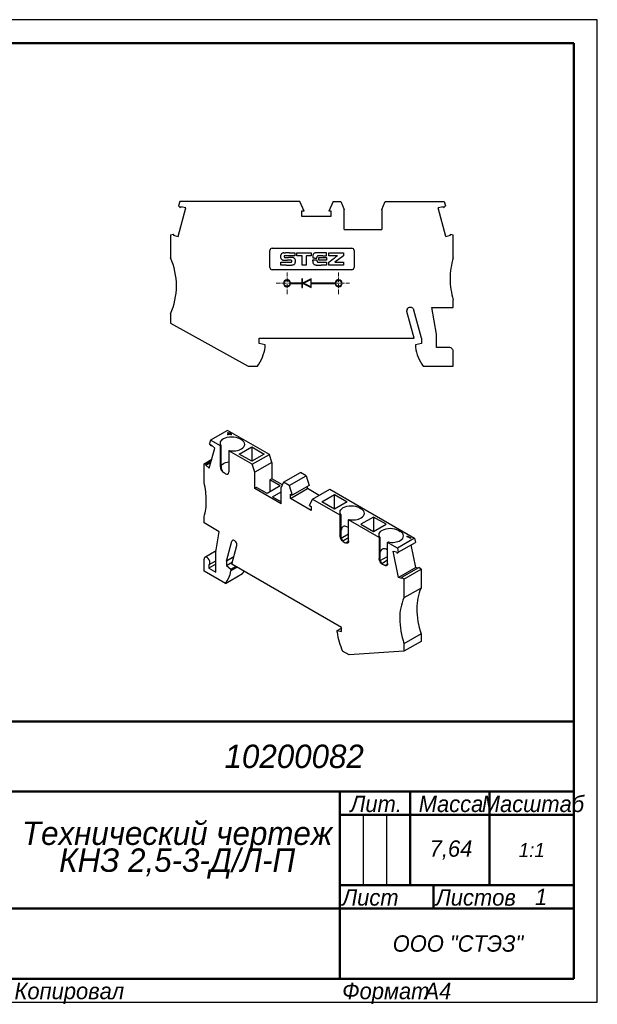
# Model space of a CAD drawing. Header units: millimetres. Extents: x 0 to 297, y 0 to 210.
# Tile 2 of 2: x 174 to 297, y 0 to 210. Entities that reach past the tile are written whole.
import ezdxf

# ---------------------------------------------------------------- set-up
doc = ezdxf.new("R2010")
doc.units = ezdxf.units.MM
doc.linetypes.add('CENTER_per1_scale0.025591', pattern=[1.3, 0.8125, -0.1625, 0.1625, -0.1625])

# ---------------------------------------------------------------- blocks, each defined once
blk = doc.blocks.new('_FR1Страница_1')
at = {"color": 7, "linetype": 'Continuous', "lineweight": 25}
for p, q in [((297, 210), (0, 210)), ((297, 0), (297, 210)), ((247, 40), (247, 25)), ((252, 40), (252, 25)), ((242, 20), (292, 20)), ((262, 20), (262, 20)), ((0, 0), (297, 0))]:
    blk.add_line(p, q, dxfattribs=at)
at = {"color": 7, "linetype": 'Continuous', "lineweight": 50}
for p, q in [((20, 205), (292, 205)), ((292, 205), (292, 5)), ((107, 60), (292, 60)), ((172, 45), (292, 45)), ((242, 45), (242, 5)), ((257, 45), (257, 25)), ((274, 45), (274, 25)), ((242, 40), (292, 40)), ((242, 25), (292, 25)), ((262, 25), (262, 20)), ((172, 20), (292, 20)), ((292, 5), (20, 5))]:
    blk.add_line(p, q, dxfattribs=at)
at = {"color": 7}
for s, insert, char_height, width, attachment_point in [('\\pl0.5;{\\fT-FLEX Type A|b0|i1;\\l\\C250;10200082 \\P}', (232, 52.5), 5, 122.5, 5), ('\\pl0.5;{\\fT-FLEX Type A|b0|i1;\\l\\C250;Масштаб\\P}', (283, 44.125), 3.5, 19.75, 2), ('\\pl0.5;{\\fT-FLEX Type A|b0|i1;\\l\\C250;Лит.\\P}', (249.5, 44.125), 3.5, 16.75, 2), ('\\pl0.5;{\\fT-FLEX Type A|b0|i1;\\l\\C250;Масса\\P}', (265.5, 44.125), 3.5, 18.75, 2), ('\\pl0.5;{\\fT-FLEX Type A|b0|i1;\\l\\C250;7,64\\P}', (265.5, 32.5), 3.5, 18.75, 5), ('{\\fT-FLEX Type A|b0|i1;\\l\\C250;1:1\\P}', (283, 32.5), 3, 19.5, 5), ('\\pl0.5;{\\fT-FLEX Type A|b0|i1;\\l\\C250;\\H0.857143x;\\P}', (283, 32.5), 3.5, 19.75, 5), ('\\pl0.5;{\\fT-FLEX Type A|b0|i1;\\l\\C250;Лист\\P}', (242, 24.125), 3.5, 11.75, 1), ('\\pl0.5;{\\fT-FLEX Type A|b0|i1;\\l\\C250;\\H0.857143x;\\P}', (257, 24.125), 3.5, 11.75, 2), ('\\pl0.5;{\\fT-FLEX Type A|b0|i1;\\l\\C250;Листов\\P}', (262, 24.125), 3.5, 17.75, 1), ('{\\fT-FLEX Type A|b0|i1;\\l\\C250;1\\P}', (285, 22.5), 3.5, 15.75, 5), ('\\pl0.5;{\\fT-FLEX Type A|b0|i1;\\l\\C250;\\H0.857143x;\\P}', (285, 24.125), 3.5, 15.75, 2), ('{\\fT-FLEX Type A|b0|i1;\\l\\C250;\\P}', (257, 22.5), 3.5, 11.75, 5), ('{\\fT-FLEX Type A|b0|i1;\\l\\C250;}', (207, 20), 3, 71.5, 5), ('\\pl0.5;{\\fT-FLEX Type A|b0|i1;\\l\\C250;ООО "СТЭЗ"\\P}', (267, 12.5), 3.5, 51.75, 5), ('\\pl0.5;{\\fT-FLEX Type A|b0|i1;\\l\\C250;Копировал\\P}', (172, 4.125), 3.5, 23.566, 1), ('\\pl0.5;{\\fT-FLEX Type A|b0|i1;\\l\\C250;\\P}', (193.816, 4.125), 3.5, 40.967, 1), ('\\pl0.5;{\\fT-FLEX Type A|b0|i1;\\l\\C250;Формат\\P}', (242, 4.125), 3.5, 18.675, 1), ('\\pl0.5;{\\fT-FLEX Type A|b0|i1;\\l\\C250;\\P}', (258.925, 4.125), 3.5, 9.825, 1), ('{\\fT-FLEX Type A|b0|i1;\\l\\C250;A4\\P}', (262.962, 4.125), 3.5, 9.825, 2)]:
    blk.add_mtext(s, dxfattribs=dict(at, insert=insert, char_height=char_height, width=width, attachment_point=attachment_point))
at = {"color": 7, "insert": (207, 32.5), "char_height": 5, "width": 72.5, "attachment_point": 5, "line_spacing_factor": 0.69}
blk.add_mtext('\\pl0.5;{\\fT-FLEX Type A|b0|i1;\\l\\C250;Технический чертеж КНЗ 2,5-3-Д/Л-П\\P}', dxfattribs=at)
blk = doc.blocks.new('Страница_1')
at = {"color": 7, "linetype": 'Continuous', "lineweight": 30}
for p, q in [((207.806, 171.162), (207.548, 170.199)), ((233.436, 171.162), (207.806, 171.162)), ((234.361, 169.057), (233.436, 171.162)), ((240.555, 171.162), (239.63, 169.057)), ((240.555, 171.162), (242.227, 171.162)), ((242.227, 171.162), (242.946, 169.462)), ((250.946, 169.462), (251.664, 171.162)), ((251.664, 171.162), (264.285, 171.162)), ((264.285, 171.162), (264.543, 170.199)), ((207.448, 163.643), (209.085, 169.753)), ((207.981, 169.766), (207.548, 170.199)), ((208.051, 170.029), (207.981, 169.766)), ((209.085, 169.753), (208.051, 170.029)), ((234.361, 169.057), (233.833, 169.057)), ((233.833, 169.057), (233.833, 167.987)), ((240.158, 169.057), (239.63, 169.057)), ((240.158, 167.987), (240.158, 169.057)), ((242.946, 165.162), (242.946, 169.462)), ((250.946, 169.462), (250.946, 165.162)), ((264.04, 170.029), (263.007, 169.753)), ((264.644, 163.643), (263.007, 169.753)), ((264.111, 169.766), (264.04, 170.029)), ((264.111, 169.766), (264.543, 170.199)), ((233.833, 167.987), (240.158, 167.987)), ((205.846, 164.012), (206.484, 164.183)), ((206.484, 164.183), (206.414, 163.92)), ((242.946, 165.162), (250.946, 165.162)), ((265.607, 164.183), (266.246, 164.012)), ((265.677, 163.92), (265.607, 164.183)), ((205.846, 164.012), (205.846, 159.112)), ((206.414, 163.92), (207.448, 163.643)), ((264.644, 163.643), (265.677, 163.92)), ((266.246, 159.112), (266.246, 164.012)), ((227.046, 157.06), (227.046, 160.662)), ((227.546, 161.162), (244.546, 161.162)), ((230.014, 160.159), (230.363, 160.16)), ((231.215, 160.161), (232.412, 160.162)), ((232.412, 160.162), (232.412, 159.555)), ((232.803, 159.555), (232.803, 160.162)), ((232.803, 160.162), (235.895, 160.162)), ((235.895, 160.162), (235.895, 159.555)), ((239.123, 160.162), (238.006, 160.161)), ((239.123, 159.555), (239.123, 160.162)), ((239.674, 159.555), (239.674, 160.162)), ((239.674, 160.162), (242.797, 160.162)), ((242.797, 160.162), (242.794, 159.546)), ((245.046, 160.662), (245.046, 157.06)), ((229.383, 158.173), (231.616, 158.176)), ((229.383, 157.56), (229.383, 158.173)), ((231.622, 158.566), (230.82, 158.57)), ((232.412, 159.555), (231.32, 159.553)), ((231.616, 158.176), (231.652, 158.194)), ((231.652, 158.552), (231.622, 158.566)), ((233.281, 159.555), (232.803, 159.555)), ((233.955, 157.56), (233.955, 158.447)), ((234.823, 158.488), (234.823, 157.56)), ((235.895, 159.555), (235.413, 159.553)), ((236.225, 159.303), (236.222, 159.067)), ((236.222, 159.067), (236.354, 159.063)), ((236.225, 158.419), (236.222, 158.644)), ((236.222, 158.644), (237.083, 158.644)), ((236.784, 159.059), (237.082, 159.059)), ((237.082, 159.059), (237.086, 159.135)), ((237.083, 158.644), (237.086, 158.583)), ((237.51, 158.576), (237.514, 158.772)), ((239.123, 158.576), (237.51, 158.576)), ((237.518, 159.051), (237.518, 159.133)), ((237.518, 159.133), (239.123, 159.133)), ((238.269, 158.175), (239.123, 158.173)), ((238.341, 159.555), (239.123, 159.555)), ((239.123, 159.133), (239.123, 158.576)), ((239.123, 158.173), (239.123, 157.56)), ((240.597, 159.555), (239.674, 159.555)), ((239.674, 158.177), (240.597, 158.861)), ((239.674, 157.56), (239.674, 158.177)), ((242.794, 159.546), (240.948, 158.176)), ((240.948, 158.176), (242.797, 158.173)), ((241.519, 159.552), (241.249, 159.553)), ((241.249, 159.346), (241.519, 159.547)), ((242.797, 158.173), (242.797, 157.56)), ((244.546, 156.56), (227.546, 156.56)), ((230.568, 157.56), (229.383, 157.56)), ((234.823, 157.56), (233.955, 157.56)), ((239.123, 157.56), (238.039, 157.56)), ((242.797, 157.56), (239.674, 157.56)), ((233.902, 153.714), (231.48, 153.714)), ((234.002, 154.602), (233.902, 154.602)), ((233.902, 154.602), (233.902, 153.714)), ((234.002, 153.826), (234.002, 154.602)), ((235.877, 154.602), (234.147, 153.737)), ((234.225, 153.664), (235.777, 154.44)), ((235.777, 152.889), (234.225, 153.664)), ((235.777, 154.44), (235.777, 152.889)), ((235.877, 153.714), (235.877, 154.602)), ((241.003, 153.714), (235.877, 153.714)), ((231.48, 153.614), (233.902, 153.614)), ((233.902, 153.614), (233.902, 152.727)), ((233.902, 152.727), (234.002, 152.727)), ((234.002, 152.727), (234.002, 153.503)), ((234.147, 153.592), (235.877, 152.727)), ((235.877, 152.727), (235.877, 153.614)), ((235.877, 153.614), (241.003, 153.614)), ((266.246, 148.512), (266.246, 150.112)), ((256.317, 147.616), (256.293, 147.797)), ((257.846, 141.912), (256.317, 147.616)), ((259.446, 141.912), (257.836, 147.919)), ((262.646, 142.774), (261.634, 148.512)), ((261.634, 148.512), (266.246, 148.512)), ((205.846, 147.112), (205.846, 145.112)), ((205.846, 145.112), (222.428, 135.912)), ((224.746, 140.812), (224.746, 141.912)), ((224.746, 141.912), (257.846, 141.912)), ((259.446, 141.912), (259.446, 140.812)), ((262.646, 139.912), (262.646, 142.774)), ((226.046, 140.464), (224.746, 140.812)), ((226.046, 140.012), (226.046, 140.464)), ((259.446, 140.812), (258.146, 140.464)), ((258.146, 140.464), (258.146, 140.012)), ((265.346, 139.912), (262.646, 139.912)), ((266.246, 135.912), (266.246, 139.012)), ((222.428, 135.912), (224.387, 135.912)), ((259.805, 135.912), (266.246, 135.912)), ((218.019, 122.215), (214.377, 120.113)), ((226.944, 117.063), (218.019, 122.215)), ((214.377, 120.113), (214.195, 119.432)), ((216.474, 118.902), (214.377, 120.113)), ((217.998, 121.672), (218.139, 121.754)), ((218.281, 121.509), (217.998, 121.672)), ((217.998, 121.346), (218.281, 121.509)), ((218.139, 121.264), (217.998, 121.346)), ((218.069, 121.632), (218.139, 121.672)), ((218.069, 121.305), (218.281, 121.427)), ((218.139, 121.672), (218.139, 121.754)), ((218.139, 121.754), (218.422, 121.591)), ((218.139, 121.672), (218.422, 121.509)), ((218.422, 121.427), (218.139, 121.264)), ((218.281, 121.427), (218.281, 121.509)), ((218.422, 121.591), (218.705, 121.754)), ((218.422, 121.509), (218.705, 121.672)), ((218.422, 121.509), (218.422, 121.591)), ((218.705, 121.264), (218.422, 121.427)), ((218.846, 121.672), (218.563, 121.509)), ((218.563, 121.427), (218.563, 121.509)), ((218.563, 121.509), (218.846, 121.346)), ((218.563, 121.427), (218.776, 121.305)), ((218.705, 121.672), (218.705, 121.754)), ((218.705, 121.754), (218.846, 121.672)), ((218.705, 121.672), (218.776, 121.632)), ((218.846, 121.346), (218.705, 121.264)), ((220.999, 120.209), (220.575, 120.454)), ((214.124, 114.12), (215.282, 118.44)), ((214.501, 118.902), (214.195, 119.432)), ((214.501, 118.902), (214.551, 119.088)), ((214.501, 118.902), (214.658, 118.993)), ((214.551, 119.088), (215.282, 118.44)), ((216.628, 118.992), (216.474, 118.902)), ((216.474, 114.412), (216.474, 118.902)), ((216.628, 114.501), (216.628, 118.992)), ((218.312, 117.841), (218.467, 117.93)), ((220.487, 117.157), (223.174, 118.709)), ((223.174, 118.709), (223.174, 115.606)), ((223.174, 118.709), (225.861, 117.157)), ((212.991, 115.075), (214.634, 116.024)), ((223.302, 114.96), (218.312, 117.841)), ((218.312, 117.841), (218.312, 113.35)), ((223.174, 115.606), (220.487, 117.157)), ((225.861, 117.157), (223.174, 115.606)), ((223.302, 114.96), (226.944, 117.063)), ((227.452, 115.381), (226.944, 117.063)), ((213.443, 114.954), (212.991, 115.075)), ((212.991, 111.074), (212.991, 115.075)), ((213.393, 114.768), (214.463, 115.386)), ((213.393, 114.768), (213.443, 114.954)), ((214.124, 114.12), (213.393, 114.768)), ((214.513, 115.572), (213.443, 114.954)), ((223.81, 113.279), (223.302, 114.96)), ((227.452, 115.381), (223.81, 113.279)), ((227.452, 115.381), (227.452, 111.87)), ((217.605, 112.942), (217.181, 113.187)), ((218.307, 113.254), (218.312, 113.35)), ((223.81, 109.768), (223.81, 113.279)), ((227.452, 111.87), (227.045, 111.636)), ((229.272, 110.35), (227.045, 111.636)), ((227.045, 111.636), (227.045, 109.064)), ((229.721, 110.56), (227.452, 111.87)), ((229.975, 111.108), (233.617, 113.21)), ((231.157, 110.425), (234.799, 112.528)), ((234.799, 112.528), (233.617, 113.21)), ((234.799, 112.528), (235.453, 110.431)), ((224.217, 110.003), (223.81, 109.768)), ((229.467, 106.502), (223.81, 109.768)), ((226.444, 108.717), (224.217, 110.003)), ((229.272, 110.35), (226.444, 108.717)), ((229.975, 111.108), (229.467, 110.013)), ((229.467, 106.502), (229.467, 110.013)), ((231.157, 110.425), (229.975, 111.108)), ((231.157, 110.425), (231.811, 108.329)), ((231.438, 107.671), (235.08, 109.773)), ((235.453, 110.431), (231.811, 108.329)), ((235.08, 109.773), (235.08, 110.216)), ((237.588, 108.325), (235.08, 109.773)), ((236.191, 107.519), (239.833, 109.621)), ((239.833, 109.621), (257.956, 99.158)), ((227.646, 108.023), (229.467, 109.074)), ((227.646, 108.023), (229.467, 106.971)), ((231.438, 108.544), (231.811, 108.329)), ((231.438, 107.671), (231.438, 108.544)), ((235.91, 105.088), (231.438, 107.671)), ((235.537, 106.178), (236.191, 107.519)), ((236.191, 107.519), (242.036, 104.144)), ((238.164, 106.951), (240.851, 108.502)), ((240.851, 105.403), (240.851, 108.502)), ((240.851, 108.502), (243.538, 106.951)), ((235.537, 106.178), (235.91, 105.962)), ((235.91, 105.962), (235.91, 105.088)), ((240.851, 105.4), (238.164, 106.951)), ((243.538, 106.951), (240.851, 105.4)), ((246.137, 105.696), (246.561, 105.451)), ((212.991, 102.419), (212.991, 103.726)), ((242.19, 104.233), (242.036, 104.144)), ((242.036, 104.144), (242.036, 99.654)), ((242.19, 104.233), (242.19, 99.743)), ((243.874, 103.083), (244.029, 103.172)), ((249.195, 103.685), (246.508, 102.134)), ((249.195, 103.685), (249.195, 100.582)), ((251.882, 102.134), (249.195, 103.685)), ((216.252, 100.537), (212.991, 102.419)), ((250.38, 99.327), (243.874, 103.083)), ((243.874, 98.592), (243.874, 103.083)), ((246.508, 102.134), (249.195, 100.582)), ((249.195, 100.582), (251.882, 102.134)), ((215.537, 96.264), (216.252, 100.537)), ((242.041, 99.551), (242.036, 99.654)), ((242.19, 99.743), (242.193, 99.639)), ((242.27, 99.18), (243.874, 100.106)), ((243.874, 99.254), (242.626, 98.534)), ((250.534, 99.416), (250.38, 99.327)), ((250.38, 99.327), (250.38, 94.836)), ((250.534, 99.416), (250.534, 94.925)), ((257.956, 99.158), (254.315, 97.055)), ((254.481, 100.878), (254.905, 100.633)), ((256.309, 99.554), (256.45, 99.635)), ((257.016, 99.145), (256.309, 99.554)), ((256.379, 99.513), (256.45, 99.554)), ((256.45, 99.635), (257.157, 99.227)), ((256.45, 99.554), (256.45, 99.635)), ((256.45, 99.554), (257.086, 99.186)), ((257.157, 99.227), (257.016, 99.145)), ((257.956, 99.158), (258.139, 98.266)), ((217.8, 94.255), (218.938, 98.502)), ((218.931, 93.601), (220.012, 97.634)), ((220.012, 97.634), (220.029, 97.773)), ((242.743, 98.429), (243.167, 98.184)), ((243.861, 98.441), (243.31, 98.124)), ((252.218, 98.266), (252.372, 98.355)), ((252.218, 93.775), (252.218, 98.266)), ((254.315, 97.055), (252.218, 98.266)), ((254.315, 97.055), (254.497, 96.164)), ((254.497, 96.164), (258.139, 98.266)), ((258.209, 92.872), (257.215, 97.733)), ((215.569, 96.455), (213.178, 95.075)), ((215.537, 91.887), (215.537, 96.264)), ((219.345, 95.147), (217.8, 94.255)), ((250.385, 94.734), (250.38, 94.836)), ((250.534, 94.925), (250.537, 94.821)), ((250.614, 94.363), (252.218, 95.289)), ((253.41, 96.426), (254.141, 96.231)), ((254.568, 90.77), (253.41, 96.426)), ((254.141, 96.231), (254.191, 95.987)), ((254.191, 95.987), (254.497, 96.164)), ((212.991, 92.132), (212.991, 94.663)), ((215.537, 93.601), (214.052, 92.744)), ((214.052, 93.503), (214.052, 92.744)), ((214.052, 92.744), (215.537, 91.887)), ((214.078, 93.516), (215.537, 94.358)), ((217.8, 94.255), (217.8, 93.356)), ((217.8, 93.356), (219.06, 94.084)), ((217.8, 93.356), (218.719, 92.541)), ((218.719, 92.541), (219.743, 93.132)), ((220.062, 92.948), (218.719, 92.172)), ((242.336, 80.088), (218.931, 93.601)), ((252.218, 94.437), (250.97, 93.716)), ((251.087, 93.612), (251.511, 93.367)), ((252.205, 93.624), (251.654, 93.306)), ((258.209, 92.872), (254.568, 90.77)), ((255.249, 90.818), (258.89, 92.92)), ((258.618, 92.763), (258.209, 92.872)), ((259.342, 92.519), (258.89, 92.92)), ((217.546, 89.502), (212.991, 92.132)), ((217.546, 89.502), (221.187, 91.605)), ((218.719, 92.541), (218.719, 92.172)), ((255.299, 90.574), (254.568, 90.77)), ((255.249, 90.818), (255.299, 90.574)), ((255.701, 90.417), (255.249, 90.818)), ((255.701, 90.417), (259.342, 92.519)), ((259.342, 92.519), (259.342, 88.519)), ((255.701, 90.417), (255.701, 86.416)), ((259.342, 88.519), (255.701, 86.416)), ((242.336, 79.19), (242.336, 80.088)), ((241.417, 79.436), (242.336, 79.967)), ((241.417, 79.068), (241.417, 79.436)), ((241.417, 79.436), (242.336, 79.19)), ((259.342, 78.721), (255.701, 76.618)), ((259.342, 78.721), (259.342, 77.088)), ((259.342, 77.088), (255.701, 74.985)), ((255.701, 76.618), (255.701, 74.985)), ((243.975, 74.243), (242.59, 75.043)), ((255.701, 74.985), (243.975, 74.243))]:
    blk.add_line(p, q, dxfattribs=at)
at = {"color": 7, "linetype": 'CENTER_per1_scale0.025591', "lineweight": 15}
for p, q in [((230.732, 151.348), (230.732, 155.981)), ((241.752, 151.348), (241.752, 155.981)), ((228.415, 153.664), (233.048, 153.664)), ((239.435, 153.664), (244.068, 153.664))]:
    blk.add_line(p, q, dxfattribs=at)
at = {"color": 7, "lineweight": 30, "flags": 128}
for points in [[(216.628, 118.992), (216.532, 119.181), (216.484, 119.377), (216.484, 119.574), (216.533, 119.77), (216.63, 119.959), (216.772, 120.139), (216.957, 120.305), (217.181, 120.454)], [(217.181, 120.454), (217.545, 120.626), (217.96, 120.754), (218.41, 120.833), (218.878, 120.86), (219.346, 120.833), (219.796, 120.754), (220.211, 120.626), (220.575, 120.454)], [(220.999, 118.249), (221.298, 118.459), (221.52, 118.699), (221.656, 118.959), (221.702, 119.229), (221.656, 119.499), (221.52, 119.759), (221.298, 119.999), (220.999, 120.209)], [(218.467, 117.93), (218.795, 117.875), (219.134, 117.847), (219.476, 117.847), (219.814, 117.875), (220.142, 117.931), (220.453, 118.013), (220.741, 118.12), (220.999, 118.249)], [(216.474, 114.412), (216.487, 114.245), (216.528, 114.068), (216.593, 113.889), (216.681, 113.715), (216.788, 113.551), (216.91, 113.405), (217.043, 113.282), (217.181, 113.187)], [(216.628, 114.635), (216.661, 114.697), (216.882, 114.937), (217.181, 115.147)], [(216.628, 114.501), (216.636, 114.328), (216.659, 114.141), (216.699, 113.948), (216.756, 113.759), (216.833, 113.58), (216.93, 113.42), (217.047, 113.287), (217.181, 113.187)], [(217.181, 115.147), (217.545, 115.319), (217.96, 115.447), (218.312, 115.509)], [(217.605, 112.942), (217.856, 112.85), (218.074, 112.877), (218.231, 113.017), (218.307, 113.254)], [(242.19, 104.233), (242.094, 104.423), (242.046, 104.618), (242.046, 104.816), (242.095, 105.011), (242.192, 105.201), (242.334, 105.38), (242.519, 105.546), (242.743, 105.696)], [(242.743, 105.696), (243.107, 105.868), (243.521, 105.996), (243.972, 106.075), (244.44, 106.102), (244.908, 106.075), (245.358, 105.996), (245.773, 105.868), (246.137, 105.696)], [(246.561, 103.491), (246.86, 103.701), (247.082, 103.941), (247.218, 104.201), (247.264, 104.471), (247.218, 104.741), (247.082, 105.001), (246.86, 105.241), (246.561, 105.451)], [(244.029, 103.172), (244.357, 103.117), (244.695, 103.089), (245.037, 103.089), (245.376, 103.117), (245.704, 103.173), (246.015, 103.255), (246.303, 103.362), (246.561, 103.491)], [(242.743, 101.635), (242.586, 101.516), (242.445, 101.346), (242.322, 101.126), (242.22, 100.858), (242.19, 100.732)], [(243.874, 101.383), (243.831, 101.422), (243.527, 101.613), (243.31, 101.696), (243.105, 101.727), (242.915, 101.706), (242.743, 101.635)], [(251.087, 100.878), (251.45, 101.051), (251.865, 101.179), (252.316, 101.258), (252.784, 101.284), (253.252, 101.258), (253.702, 101.179), (254.117, 101.051), (254.481, 100.878)], [(242.743, 98.429), (242.492, 98.626), (242.274, 98.904), (242.117, 99.226), (242.041, 99.551)], [(242.193, 99.639), (242.237, 99.294), (242.34, 98.944), (242.509, 98.64), (242.743, 98.429)], [(242.319, 99.057), (242.545, 98.613), (242.552, 98.601)], [(250.534, 99.416), (250.438, 99.606), (250.39, 99.801), (250.39, 99.999), (250.439, 100.194), (250.536, 100.383), (250.678, 100.563), (250.863, 100.729), (251.087, 100.878)], [(254.905, 98.674), (255.204, 98.884), (255.425, 99.123), (255.562, 99.383), (255.608, 99.654), (255.562, 99.924), (255.425, 100.184), (255.204, 100.423), (254.905, 100.633)], [(219.647, 98.55), (219.536, 98.638), (219.423, 98.702), (219.312, 98.739), (219.209, 98.747), (219.116, 98.726), (219.038, 98.677), (218.978, 98.601), (218.938, 98.502)], [(220.029, 97.773), (220.001, 97.976), (219.922, 98.189), (219.799, 98.388), (219.647, 98.55)], [(243.874, 98.592), (243.861, 98.441), (243.82, 98.311), (243.755, 98.207), (243.667, 98.134), (243.56, 98.095), (243.438, 98.09), (243.305, 98.12), (243.167, 98.184)], [(243.697, 98.159), (243.608, 98.122), (243.462, 98.102), (243.312, 98.123), (243.167, 98.184)], [(251.087, 96.818), (250.93, 96.699), (250.789, 96.528), (250.666, 96.308), (250.564, 96.041), (250.534, 95.915)], [(252.218, 96.566), (252.175, 96.605), (251.871, 96.796), (251.654, 96.879), (251.449, 96.91), (251.259, 96.889), (251.087, 96.818)], [(252.372, 98.355), (252.701, 98.299), (253.039, 98.271), (253.381, 98.272), (253.72, 98.3), (254.048, 98.356), (254.359, 98.438), (254.647, 98.544), (254.905, 98.674)], [(214.264, 93.928), (214.216, 94.237), (214.078, 94.555), (213.871, 94.834), (213.628, 95.03), (213.384, 95.115), (213.178, 95.075), (213.04, 94.916), (212.991, 94.663)], [(251.087, 93.612), (250.836, 93.809), (250.618, 94.087), (250.461, 94.409), (250.385, 94.734)], [(250.537, 94.821), (250.581, 94.477), (250.683, 94.127), (250.853, 93.822), (251.087, 93.612)], [(214.052, 93.503), (214.142, 93.565), (214.209, 93.66), (214.25, 93.783), (214.264, 93.928)], [(250.662, 94.24), (250.889, 93.796), (250.896, 93.783)], [(252.218, 93.775), (252.205, 93.623), (252.164, 93.493), (252.099, 93.39), (252.011, 93.317), (251.904, 93.277), (251.782, 93.272), (251.649, 93.303), (251.511, 93.367)], [(252.04, 93.341), (251.952, 93.304), (251.806, 93.285), (251.656, 93.305), (251.511, 93.367)], [(217.546, 89.502), (217.965, 90.031), (218.303, 90.659), (218.556, 91.376), (218.719, 92.172)], [(221.187, 91.605), (221.565, 92.081)]]:
    blk.add_lwpolyline(points, dxfattribs=at)
at = {"color": 7, "linetype": 'Continuous', "lineweight": 30}
for centre in [(230.732, 153.664), (241.752, 153.664)]:
    blk.add_circle(centre, 0.65, dxfattribs=at)
for centre, radius, start, end in [((227.546, 160.662), 0.5, 90, 179.99944), ((229.932, 159.57), 0.555, 123.38228, 141.41013), ((230.019, 159.439), 0.712, 108.43356, 123.38233), ((229.959, 159.616), 0.525, 103.77128, 108.4336), ((230.295, 158.247), 1.935, 102.00457, 103.77131), ((230.295, 158.247), 1.935, 100.2236, 102.00454), ((230.06, 159.552), 0.61, 96.01097, 100.22357), ((230.014, 159.987), 0.172, 90.16124, 96.01101), ((231.279, -180.78), 340.941, 90.0881, 90.15387), ((231.754, -490.431), 650.592, 90.047461, 90.088027), ((236.821, 159.561), 0.569, 129.21383, 148.60854), ((236.855, 159.52), 0.622, 110.7954, 129.21382), ((236.969, 159.219), 0.944, 97.31415, 110.7954), ((236.882, 159.897), 0.26, 90.32851, 97.31413), ((240.048, -392.315), 552.482, 90.29483, 90.32851), ((237.905, 24.286), 135.875, 90.13899, 90.29483), ((238.182, -90.429), 250.591, 90.04035, 90.1389), ((244.546, 160.662), 0.5, 359.99944, 90), ((192.098, 153.112), 15, 0, 23.57818), ((231.541, 159.375), 2.199, 177.35763, 180.37741), ((231.54, 159.375), 2.198, 180.37743, 183.39537), ((230.087, 159.442), 0.743, 170.5774, 177.35764), ((230.076, 159.288), 0.731, 183.39545, 190.25514), ((230.314, 159.405), 0.973, 158.55948, 170.57736), ((230.279, 159.325), 0.937, 190.25512, 203.09701), ((229.971, 159.539), 0.605, 141.41013, 158.55945), ((229.962, 159.19), 0.593, 203.09691, 221.19651), ((229.934, 159.165), 0.555, 221.19645, 239.99623), ((230.028, 159.328), 0.743, 239.99625, 255.09564), ((230.086, 159.545), 0.968, 255.09571, 261.53475), ((230.095, 159.606), 1.03, 261.53483, 267.68372), ((230.271, 163.96), 5.387, 267.68376, 269.64369), ((230.76, 159.368), 0.655, 175.19487, 179.91354), ((231.995, 159.366), 1.89, 179.91354, 181.23133), ((230.255, 159.329), 0.15, 181.23129, 189.64769), ((230.243, 159.411), 0.136, 160.05919, 175.19486), ((230.183, 159.316), 0.0769, 189.6477, 202.84961), ((230.309, 159.37), 0.214, 202.84965, 208.9999), ((230.204, 159.425), 0.0954, 141.09954, 160.05912), ((230.292, 159.36), 0.194, 208.99997, 217.32574), ((230.293, 159.354), 0.209, 130.56225, 141.09954), ((230.234, 159.315), 0.121, 217.32578, 229.20058), ((230.237, 159.32), 0.126, 229.20059, 240.76657), ((230.229, 159.428), 0.111, 99.75672, 130.56228), ((230.288, 159.41), 0.23, 240.76653, 248.15902), ((230.237, 159.282), 0.0923, 248.15902, 268.2694), ((230.332, 158.831), 0.717, 91.99268, 99.75672), ((230.494, 167.8), 8.614, 268.2694, 269.05985), ((232.203, 474.67), 316.103, 269.64371, 269.74937), ((230.521, 153.403), 6.149, 90.15267, 91.99274), ((230.651, 177.368), 18.183, 269.0599, 269.7), ((232.716, -669.958), 829.512, 90.096367, 90.152746), ((232.907, 608.361), 449.182, 269.70006, 269.76263), ((229.499, -214.433), 373.619, 89.67053, 89.76266), ((231.619, 154.273), 4.906, 87.62955, 89.6706), ((231.587, 158.42), 0.147, 44.77004, 63.78151), ((231.575, 158.351), 0.176, 296.15337, 312.01178), ((231.592, 158.424), 0.141, 25.09613, 44.77001), ((231.611, 158.311), 0.121, 312.01184, 332.96932), ((231.547, 158.404), 0.19, 8.55994, 25.09608), ((231.578, 158.327), 0.158, 332.96929, 350.83997), ((231.319, 158.369), 0.42, 350.83995, 359.4399), ((231.319, 158.369), 0.421, 359.43985, 8.55996), ((231.786, 158.318), 0.858, 80.69979, 87.62955), ((231.784, 158.307), 0.87, 73.83907, 80.69968), ((231.811, 158.4), 0.773, 59.61604, 73.83896), ((231.913, 158.574), 0.571, 41.78196, 59.61597), ((231.896, 158.558), 0.595, 24.35958, 41.7819), ((231.81, 158.242), 0.698, 324.72475, 341.56592), ((231.623, 158.435), 0.894, 11.51838, 24.35957), ((231.695, 158.28), 0.819, 341.56592, 351.07294), ((231.474, 158.404), 1.047, 3.50215, 11.51846), ((231.089, 158.375), 1.432, 351.07299, 357.33112), ((231.037, 158.377), 1.484, 357.33113, 3.50222), ((233.272, 118.092), 41.463, 89.72516, 89.98711), ((233.352, 134.659), 24.895, 89.34124, 89.72512), ((233.244, 125.257), 34.298, 89.10864, 89.34126), ((233.77, 159.096), 0.454, 83.98633, 89.10864), ((233.761, 159.009), 0.543, 78.87722, 83.98624), ((233.84, 159.41), 0.133, 64.38323, 78.87713), ((233.866, 159.465), 0.0725, 43.48871, 64.38323), ((233.869, 159.468), 0.069, 21.80737, 43.48873), ((233.755, 159.422), 0.191, 3.17292, 21.80742), ((229.631, 159.194), 4.322, 1.23827, 3.17298), ((220.943, 159.006), 13.012, 0.12104, 1.2383), ((-44.143, 158.446), 278.098, 0.00031, 0.12109), ((300.921, 158.759), 66.098, 179.63319, 179.89034), ((441.973, 158.488), 207.15, 179.89027, 180.00005), ((408.547, 158.07), 173.726, 179.55463, 179.63324), ((234.989, 159.419), 0.163, 169.26162, 179.55463), ((235.079, 159.402), 0.254, 160.35591, 169.2616), ((234.921, 159.458), 0.0868, 140.50727, 160.35588), ((234.911, 159.467), 0.0735, 118.51386, 140.50727), ((234.948, 159.399), 0.151, 105.66397, 118.51384), ((234.931, 159.457), 0.0905, 91.3331, 105.66401), ((235.469, 136.373), 23.18, 91.04831, 91.33318), ((235.332, 143.834), 15.718, 90.49276, 91.0483), ((235.724, 98.234), 61.32, 90.29079, 90.4927), ((251.885, 159.096), 15.661, 178.66765, 179.24084), ((251.659, 158.599), 15.435, 180.66522, 181.10044), ((238.854, 158.353), 2.628, 181.10047, 182.71298), ((237.481, 159.431), 1.253, 175.02713, 178.66762), ((237.408, 158.284), 1.18, 182.71308, 185.23995), ((236.815, 159.489), 0.585, 168.99005, 175.02717), ((236.682, 158.217), 0.451, 185.23994, 190.4202), ((237.096, 158.294), 0.873, 190.42019, 206.42958), ((237.417, 159.372), 1.198, 165.46055, 168.99015), ((236.921, 159.5), 0.686, 148.60851, 165.46062), ((236.812, 158.152), 0.555, 206.42961, 228.89751), ((236.482, 163.187), 4.126, 268.21624, 269.18912), ((236.763, 183.024), 23.964, 269.18913, 269.45384), ((236.791, 185.943), 26.884, 269.45388, 269.72157), ((236.784, 184.57), 25.511, 269.72158, 270.00003), ((237.878, 159.098), 0.792, 170.37024, 177.33343), ((237.809, 158.622), 0.724, 183.05518, 188.97664), ((237.902, 158.637), 0.819, 188.97659, 194.37652), ((237.669, 159.134), 0.58, 161.57669, 170.37026), ((237.817, 158.615), 0.73, 194.37649, 200.01692), ((237.559, 159.17), 0.465, 151.77303, 161.57677), ((237.435, 158.476), 0.324, 200.01693, 210.37194), ((237.378, 159.267), 0.26, 136.5968, 151.77308), ((237.309, 158.402), 0.178, 210.37198, 226.83105), ((237.368, 158.465), 0.265, 226.83111, 239.07959), ((237.366, 159.279), 0.243, 121.51951, 136.59676), ((237.41, 158.534), 0.345, 239.07963, 249.718), ((237.415, 159.2), 0.336, 109.68743, 121.51949), ((237.49, 158.752), 0.577, 249.71799, 256.96418), ((237.461, 159.07), 0.473, 99.88436, 109.68741), ((237.434, 158.508), 0.326, 256.96421, 267.07585), ((237.555, 158.532), 1.02, 94.36253, 99.88431), ((237.569, 161.165), 2.987, 267.07591, 269.0615), ((237.547, 158.631), 0.921, 90.57265, 94.36254), ((211.532, 159.315), 25.988, 358.80311, 358.9821), ((210.9, 159.326), 26.62, 358.98204, 359.15782), ((213.776, 159.284), 23.743, 359.15775, 359.33056), ((233.719, 159.051), 3.799, 359.33053, 359.99997), ((237.76, 172.777), 14.601, 269.0616, 269.81721), ((238.305, 82.845), 76.71, 90.41178, 90.57267), ((239.766, 802.008), 643.835, 269.817308, 269.866811), ((238.174, 101.066), 58.489, 90.15096, 90.41177), ((238.343, 36.877), 122.678, 90.00108, 90.15097), ((240.598, -27.938), 187.493, 89.89187, 90.00004), ((16.619, 460.971), 376.08, 306.55248, 306.61963), ((240.773, 64.905), 94.649, 89.71153, 89.8919), ((126.945, 312.524), 191.125, 306.6196, 306.73098), ((241.519, 159.55), 0.00182, 357.00361, 89.70571), ((241.516, 159.55), 0.00407, 306.73382, 357.0036), ((280.555, 154.612), 15, 162.5424, 180), ((227.546, 157.06), 0.5, 179.99944, 270), ((230.566, 489.484), 331.925, 270.00022, 270.08799), ((230.907, 267.78), 110.22, 270.08801, 270.28763), ((230.532, 342.374), 184.815, 270.28765, 270.38139), ((231.758, 158.247), 0.684, 270.38133, 275.27021), ((231.712, 158.748), 1.187, 275.27014, 286.88093), ((231.866, 158.241), 0.657, 286.88089, 304.96204), ((231.919, 158.164), 0.564, 304.96199, 324.72483), ((236.836, 158.18), 0.592, 228.89758, 250.53351), ((236.995, 158.631), 1.07, 250.5335, 264.41782), ((236.95, 158.168), 0.605, 264.41778, 269.5843), ((238.071, 312.611), 155.052, 269.5843, 269.68697), ((237.733, 250.8), 93.24, 269.68697, 269.90332), ((238.039, 432.086), 274.526, 269.90331, 270.00003), ((244.546, 157.06), 0.5, 270, 359.99944), ((230.732, 153.664), 0.75, 3.82255, 356.17745), ((234.102, 153.826), 0.1, 179.99998, 296.56505), ((241.752, 153.664), 0.75, 183.82255, 176.17745), ((280.555, 154.612), 15, 180, 197.4576), ((192.098, 153.112), 15, 336.42182, 360), ((234.102, 153.503), 0.1, 63.43495, 180), ((256.993, 147.797), 0.7, 103.20048, 180), ((257.063, 147.712), 0.8, 15, 106.68328), ((216.652, 141.427), 9.5, 324.50968, 351.4318), ((267.54, 141.427), 9.5, 188.5682, 215.49032), ((265.346, 139.012), 0.9, 359.99999, 90), ((217.891, 113.432), 0.568, 239.77269, 292.68814), ((196.081, 106.978), 17.4, 0.46187, 13.61734), ((202.387, 106.984), 11.094, 342.91912, 0.68984), ((268.615, 84.364), 10.161, 155.86637, 181.31438), ((264.974, 82.261), 10.161, 155.86637, 181.31438), ((276.964, 84.382), 18.509, 180.77873, 197.81165), ((273.323, 82.28), 18.509, 180.77873, 197.81165), ((255.19, 80.898), 13.894, 187.57157, 204.9258)]:
    blk.add_arc(centre, radius, start, end, dxfattribs=at)
blk.add_blockref('_FR1Страница_1', (0, 0))

msp = doc.modelspace()

# ---------------------------------------------------------------- block references
msp.add_blockref('Страница_1', (0, 0))

doc.saveas('drawing.dxf')
